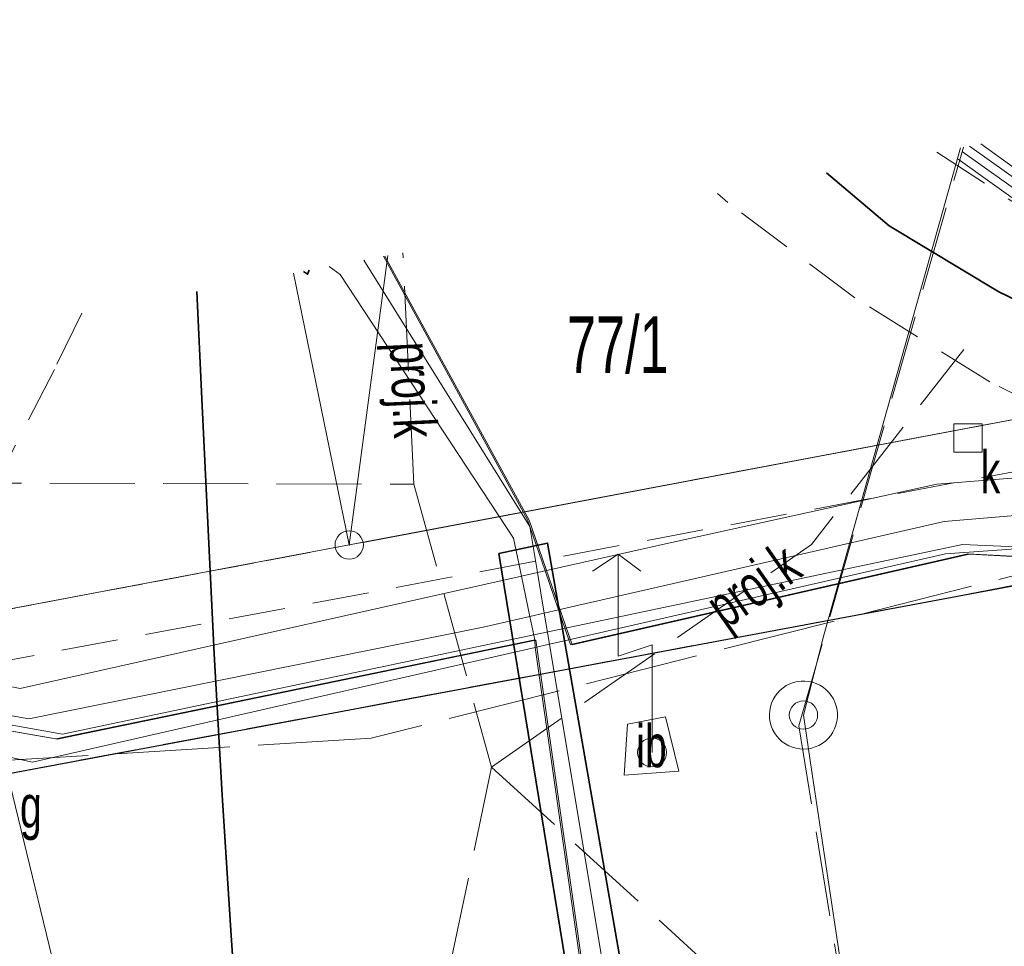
# Model space of a CAD drawing. Header units: metres. Extents: x 6567444 to 13135881, y 5574237 to 11149086.
# Tile 54 of 191: x 6567816 to 6567833, y 5574563 to 5574579. Entities that reach past the tile are written whole.
import ezdxf
from ezdxf.enums import TextEntityAlignment as Align

# ---------------------------------------------------------------- set-up
doc = ezdxf.new("R2010")
doc.units = ezdxf.units.M
for name, pattern in [('L_0_03', [1, 0.5, -0.5]), ('L_0_04', [1.5, 1, -0.5]), ('L_0_06', [2, 1.5, -0.5]), ('L_2_50', [2.5, 2, -0.5])]:
    doc.linetypes.add(name, pattern=pattern)
for name, color, linetype, lineweight in [('EGB_DzialkaEwidencyjna', 7, 'Continuous', 18), ('EGB_Klasouzytek', 92, 'Continuous', 18), ('EGB_KonturUzytkuGruntowego', 92, 'Continuous', 18), ('EGB_PunktGraniczny', 7, 'Continuous', 18), ('GES_InneUrzadzeniaTowarzyszace', 7, 'Continuous', 18), ('GES_InneUrzadzeniaTowarzyszace_P', 7, 'Continuous', 18), ('GES_PrzewodElektroenergetyczny', 1, 'Continuous', 18), ('GES_PrzewodElektroenergetyczny_Projektowany', 7, 'Continuous', 18), ('GES_PrzewodGazowy', 52, 'Continuous', 18), ('GES_PrzewodKanalizacyjny', 36, 'Continuous', 18), ('GES_PrzewodKanalizacyjny_Projektowany', 7, 'Continuous', 18), ('GES_UrzadzeniaSiecGazowa_P', 7, 'Continuous', 18), ('GES_UrzadzeniaTowarzyszczaceLiniowe', 7, 'Continuous', 18), ('OT_Budowle', 7, 'Continuous', 18), ('OT_Komunikacja', 7, 'Continuous', 18)]:
    doc.layers.add(name, color=color, linetype=linetype, lineweight=lineweight)
doc.layers.add('FORMA - Arch 01 - PZT 1 Strefy', color=7, linetype='Continuous')
doc.styles.get("Standard").update_dxf_attribs({"font": 'arial.ttf'})
pattern_1 = [(45, (0, 0), (-0.265165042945, 0.265165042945), [])]

# ---------------------------------------------------------------- blocks, each defined once
blk = doc.blocks.new('L_0_02_2')
at = {"color": 0}
blk.add_point((0, 0), dxfattribs=at)
blk = doc.blocks.new('L_0_02_1')
at = {"color": 0}
blk.add_point((0, 0), dxfattribs=at)
blk = doc.blocks.new('EGPG_S')
at = {"color": 0, "linetype": 'Continuous', "lineweight": 18}
blk.add_circle((0, 0), 0.5, dxfattribs=at)
blk = doc.blocks.new('other_SUPY')
at = {"color": 0, "linetype": 'Continuous', "lineweight": 18, "flags": 128}
for points in [[(-1.2, 7), (-2.1, 6.4)], [(0, 0), (0, 3.8), (-1.2, 3.4), (-1.2, 7)], [(-1.2, 7), (-0.4, 6.4)]]:
    blk.add_lwpolyline(points, dxfattribs=at)
at = {"color": 0, "linetype": 'Continuous', "lineweight": 18}
blk.add_circle((0, 0), 0.51, dxfattribs=at)
blk = doc.blocks.new('other_SUPW_K')
at = {"color": 0, "linetype": 'Continuous', "lineweight": 18, "flags": 128}
blk.add_lwpolyline([(0.5, 0.5), (0.5, -0.5), (-0.5, -0.5), (-0.5, 0.5)], close=True, dxfattribs=at)
blk = doc.blocks.new('SUPK_K')
at = {"color": 0, "linetype": 'Continuous', "lineweight": 18}
blk.add_circle((0, 0), 0.5, dxfattribs=at)
blk = doc.blocks.new('_MDCP')
at = {"layer": 'EGB_DzialkaEwidencyjna', "linetype": 'CONTINUOUS', "lineweight": 18}
for p, q in [((6567822.11, 5574574.755), (6567821.43, 5574569.65)), ((6567820.446, 5574574.442), (6567821.43, 5574569.65)), ((6567821.43, 5574569.65), (6567820.446, 5574574.442)), ((6567821.43, 5574569.65), (6567810.41, 5574567.57))]:
    blk.add_line(p, q, dxfattribs=at)
at = {"layer": 'EGB_DzialkaEwidencyjna', "linetype": 'Continuous', "lineweight": 18}
for p, q in [((6567821.676, 5574569.696), (6567844.114, 5574573.934)), ((6567810.656, 5574567.616), (6567821.184, 5574569.604))]:
    blk.add_line(p, q, dxfattribs=at)
at = {"layer": 'EGB_Klasouzytek', "lineweight": 18}
for points in [[(6567844.36, 5574573.98), (6567821.43, 5574569.65), (6567822.11, 5574574.755)], [(6567822.11, 5574574.755), (6567821.43, 5574569.65)], [(6567820.446, 5574574.442), (6567821.43, 5574569.65), (6567810.41, 5574567.57)], [(6567821.43, 5574569.65), (6567820.446, 5574574.442)], [(6567808.43, 5574567.42), (6567810.41, 5574567.57), (6567821.43, 5574569.65), (6567844.36, 5574573.98), (6567848.19, 5574557.83), (6567841.64, 5574556.2), (6567819.81, 5574551.02), (6567814.7, 5574549.3), (6567811.96, 5574548.85), (6567810.34, 5574548.58), (6567809.02, 5574546.47), (6567805.83, 5574540.63), (6567799.496, 5574570.502)]]:
    blk.add_lwpolyline(points, dxfattribs=at)
at = {"layer": 'EGB_KonturUzytkuGruntowego', "linetype": 'L_0_03', "lineweight": 18}
for points in [[(6567801.199, 5574570.822), (6567802.86, 5574569.02), (6567804.83, 5574568.19), (6567806.57, 5574567.77), (6567808.43, 5574567.42), (6567810.41, 5574567.57), (6567821.43, 5574569.65), (6567844.36, 5574573.98), (6567927.24, 5574590.43), (6567941.268, 5574593.214)], [(6567843.24, 5574578.729), (6567844.36, 5574573.98), (6567821.43, 5574569.65), (6567810.41, 5574567.57), (6567808.43, 5574567.42), (6567806.57, 5574567.77), (6567804.83, 5574568.19), (6567802.86, 5574569.02), (6567801.199, 5574570.822)]]:
    blk.add_lwpolyline(points, dxfattribs=at)
at = {"layer": 'EGB_PunktGraniczny'}
blk.add_point((6567821.43, 5574569.65), dxfattribs=at)
at = {"layer": 'GES_InneUrzadzeniaTowarzyszace', "color": 36, "linetype": 'Continuous', "lineweight": 18, "flags": 128}
blk.add_lwpolyline([(6567829.379, 5574566.053), (6567829.312, 5574566.064), (6567829.246, 5574566.083), (6567829.182, 5574566.109), (6567829.122, 5574566.141), (6567829.066, 5574566.181), (6567829.015, 5574566.227), (6567828.97, 5574566.278), (6567828.93, 5574566.334), (6567828.897, 5574566.394), (6567828.872, 5574566.458), (6567828.854, 5574566.524), (6567828.843, 5574566.591), (6567828.84, 5574566.66), (6567828.845, 5574566.728), (6567828.858, 5574566.795), (6567828.878, 5574566.861), (6567828.906, 5574566.923), (6567828.94, 5574566.983), (6567828.982, 5574567.037), (6567829.029, 5574567.087), (6567829.081, 5574567.131), (6567829.138, 5574567.169), (6567829.199, 5574567.2), (6567829.264, 5574567.224), (6567829.33, 5574567.24), (6567829.398, 5574567.249), (6567829.467, 5574567.25), (6567829.535, 5574567.243), (6567829.602, 5574567.228), (6567829.666, 5574567.206), (6567829.728, 5574567.176), (6567829.786, 5574567.14), (6567829.84, 5574567.097), (6567829.888, 5574567.049), (6567829.931, 5574566.995), (6567829.967, 5574566.937), (6567829.996, 5574566.875), (6567830.018, 5574566.81), (6567830.033, 5574566.743), (6567830.039, 5574566.675), (6567830.038, 5574566.607), (6567830.03, 5574566.539), (6567830.013, 5574566.472), (6567829.989, 5574566.408), (6567829.958, 5574566.347), (6567829.92, 5574566.29), (6567829.876, 5574566.238), (6567829.826, 5574566.191), (6567829.771, 5574566.15), (6567829.712, 5574566.115), (6567829.649, 5574566.088), (6567829.583, 5574566.068), (6567829.516, 5574566.055), (6567829.448, 5574566.05)], close=True, dxfattribs=at)
at = {"layer": 'GES_PrzewodElektroenergetyczny', "color": 1, "linetype": 'Continuous', "lineweight": 18}
for points in [[(6567941.7, 5574590.826), (6567913.546, 5574584.736), (6567896.457, 5574581.162), (6567869.797, 5574575.977), (6567836.168, 5574569.49), (6567832.242, 5574569.66), (6567816.374, 5574566.316), (6567813.013, 5574566.911), (6567806.73, 5574571.862)], [(6567822.056, 5574574.745), (6567824.602, 5574570.09), (6567825.359, 5574567.886), (6567832.368, 5574569.487), (6567836.074, 5574569.29), (6567851.858, 5574572.191), (6567852.687, 5574572.343), (6567881.006, 5574577.874)], [(6567822.033, 5574574.741), (6567824.573, 5574570.096), (6567824.614, 5574569.975), (6567824.883, 5574569.193), (6567825.12, 5574568.504), (6567825.301, 5574567.978), (6567825.33, 5574567.893), (6567832.34, 5574569.494), (6567836.046, 5574569.297), (6567851.829, 5574572.198)], [(6567822.033, 5574574.741), (6567824.573, 5574570.096), (6567824.614, 5574569.975), (6567824.883, 5574569.193), (6567825.12, 5574568.504), (6567825.301, 5574567.978), (6567825.33, 5574567.893), (6567832.34, 5574569.494), (6567836.046, 5574569.297), (6567851.829, 5574572.198)], [(6567806.032, 5574571.731), (6567812.677, 5574566.511), (6567815.844, 5574565.821), (6567824.712, 5574567.844), (6567824.96, 5574567.901), (6567825.301, 5574567.978), (6567831.944, 5574569.494), (6567836.004, 5574569.78), (6567850.342, 5574572.562), (6567858.325, 5574574.715)], [(6567821.689, 5574574.676), (6567824.614, 5574569.975), (6567824.749, 5574569.163), (6567824.869, 5574568.446), (6567824.96, 5574567.901), (6567826.159, 5574560.699), (6567824.503, 5574558.716), (6567818.43, 5574554.059), (6567817.963, 5574552.826), (6567817.933, 5574552.746), (6567810.864, 5574534.061), (6567809.989, 5574533.009), (6567809.88, 5574530.991), (6567810.579, 5574524.841), (6567813.857, 5574512.476), (6567813.279, 5574511.663)], [(6567821.689, 5574574.676), (6567824.614, 5574569.975), (6567824.749, 5574569.163), (6567824.869, 5574568.446), (6567824.96, 5574567.901), (6567826.159, 5574560.699), (6567824.503, 5574558.716), (6567818.43, 5574554.059), (6567817.963, 5574552.826), (6567817.933, 5574552.746), (6567810.864, 5574534.061), (6567809.989, 5574533.009), (6567809.88, 5574530.991), (6567810.579, 5574524.841), (6567813.857, 5574512.476), (6567813.369, 5574511.714)], [(6567821.079, 5574574.561), (6567821.27, 5574574.42), (6567824.33, 5574569.772), (6567824.469, 5574569.101), (6567824.616, 5574568.388), (6567824.701, 5574567.978)], [(6567808.205, 5574572.14), (6567813.521, 5574567.544), (6567815.626, 5574567.119), (6567824.469, 5574569.101), (6567824.749, 5574569.163), (6567824.883, 5574569.193), (6567827.059, 5574569.681), (6567831.794, 5574570.72), (6567835.828, 5574571.046), (6567842.49, 5574572.406)], [(6567807.121, 5574571.936), (6567811.964, 5574568.067), (6567813.088, 5574567.068), (6567815.78, 5574566.586), (6567823.795, 5574568.2), (6567824.616, 5574568.388), (6567824.869, 5574568.446), (6567825.12, 5574568.504), (6567831.924, 5574570.064), (6567835.883, 5574570.397), (6567843.851, 5574572.022)], [(6567800.692, 5574519.783), (6567802.691, 5574520.352), (6567810.825, 5574522.717), (6567810.186, 5574524.89), (6567809.445, 5574530.757), (6567809.707, 5574533.18), (6567810.517, 5574534.255), (6567811.265, 5574536.072), (6567818.154, 5574554.51), (6567823.868, 5574558.864), (6567825.744, 5574560.817), (6567824.722, 5574567.97), (6567816.288, 5574566.225), (6567812.943, 5574566.807), (6567806.543, 5574571.827)], [(6567806.525, 5574571.824), (6567812.913, 5574566.813), (6567816.258, 5574566.232), (6567824.701, 5574567.978), (6567824.712, 5574567.844), (6567825.715, 5574560.823), (6567823.839, 5574558.871), (6567818.124, 5574554.515), (6567817.484, 5574552.804), (6567817.454, 5574552.724), (6567811.233, 5574536.077), (6567810.486, 5574534.259), (6567809.675, 5574533.185), (6567809.413, 5574530.761), (6567810.153, 5574524.894), (6567810.792, 5574522.721), (6567810.901, 5574522.304), (6567813.402, 5574512.663), (6567813.006, 5574512.003), (6567811.262, 5574510.689), (6567805.592, 5574509.535), (6567805.478, 5574509.512)]]:
    blk.add_lwpolyline(points, dxfattribs=at)
at = {"layer": 'GES_PrzewodElektroenergetyczny_Projektowany', "color": 1, "linetype": 'L_2_50', "lineweight": 18}
for points in [[(6567941.601, 5574591.372), (6567938.76, 5574590.8), (6567914.57, 5574585.93), (6567846.504, 5574572.507), (6567844.52, 5574571.99), (6567821.82, 5574566.24), (6567812.21, 5574565.66), (6567801.39, 5574565.29), (6567790.924, 5574562.714)], [(6567831.72, 5574502.84), (6567830.92, 5574506.11), (6567829.85, 5574510.82), (6567828.36, 5574518.08), (6567827.81, 5574522.92), (6567827.53, 5574530.32), (6567827.19, 5574535.47), (6567827.29, 5574541.46), (6567831.04, 5574547.22), (6567832.76, 5574549.39), (6567839.3, 5574558.64), (6567836.51, 5574574.32), (6567833.95, 5574575.55), (6567832.368, 5574576.684)], [(6567831.87, 5574502.87), (6567831.07, 5574506.14), (6567830, 5574510.85), (6567828.5, 5574518.11), (6567827.96, 5574522.93), (6567827.68, 5574530.33), (6567827.34, 5574535.47), (6567827.44, 5574541.42), (6567831.16, 5574547.14), (6567832.88, 5574549.3), (6567839.46, 5574558.6), (6567836.65, 5574574.42), (6567834.02, 5574575.68), (6567832.567, 5574576.722)], [(6567831.43, 5574502.77), (6567830.63, 5574506.04), (6567829.56, 5574510.76), (6567828.06, 5574518.04), (6567827.51, 5574522.9), (6567827.23, 5574530.3), (6567826.89, 5574535.46), (6567826.99, 5574541.55), (6567830.8, 5574547.4), (6567832.52, 5574549.58), (6567838.98, 5574558.71), (6567836.25, 5574574.12), (6567833.79, 5574575.29), (6567831.956, 5574576.607)], [(6567831.58, 5574502.8), (6567830.78, 5574506.07), (6567829.7, 5574510.79), (6567828.21, 5574518.06), (6567827.66, 5574522.91), (6567827.38, 5574530.31), (6567827.04, 5574535.46), (6567827.14, 5574541.51), (6567830.92, 5574547.31), (6567832.64, 5574549.49), (6567839.14, 5574558.67), (6567836.38, 5574574.22), (6567833.87, 5574575.42), (6567832.16, 5574576.645)]]:
    blk.add_lwpolyline(points, dxfattribs=at)
at = {"layer": 'GES_PrzewodGazowy', "color": 52, "linetype": 'Continuous', "lineweight": 18, "flags": 128}
blk.add_lwpolyline([(6567823.3, 5574528.16), (6567818.66, 5574552.2), (6567815.4, 5574565.64)], dxfattribs=at)
at = {"layer": 'GES_PrzewodKanalizacyjny', "color": 36, "linetype": 'Continuous', "lineweight": 18}
blk.add_lwpolyline([(6567829.44, 5574566.65), (6567829.8, 5574568.06), (6567832.207, 5574576.654)], dxfattribs=at)
at = {"layer": 'GES_PrzewodKanalizacyjny', "color": 36, "linetype": 'Continuous', "lineweight": 18, "flags": 128}
blk.add_lwpolyline([(6567832.359, 5574547.28), (6567832.26, 5574547.91), (6567829.58, 5574565.69), (6567829.44, 5574566.65)], dxfattribs=at)
at = {"layer": 'GES_PrzewodKanalizacyjny_Projektowany', "color": 36, "linetype": 'L_0_06', "lineweight": 18}
for points in [[(6567802.897, 5574571.142), (6567804.15, 5574570.77), (6567822.57, 5574570.72), (6567823.94, 5574565.73), (6567834.83, 5574555.79), (6567851.21, 5574561.61), (6567874.07, 5574567.2), (6567898.27, 5574572.78), (6567918.59, 5574577.15), (6567936.88, 5574581.42)], [(6567832.48, 5574547.32), (6567829.36, 5574566.46), (6567832.261, 5574576.664)], [(6567822.57, 5574570.72), (6567822.378, 5574574.805)]]:
    blk.add_lwpolyline(points, dxfattribs=at)
at = {"layer": 'GES_PrzewodKanalizacyjny_Projektowany', "color": 36, "linetype": 'L_0_06', "lineweight": 18, "flags": 128}
for points in [[(6567823.94, 5574565.73), (6567829.58, 5574569.66), (6567832.27, 5574573.1)], [(6567823.94, 5574565.73), (6567822.03, 5574556.59)]]:
    blk.add_lwpolyline(points, dxfattribs=at)
at = {"layer": 'GES_UrzadzeniaTowarzyszczaceLiniowe', "color": 7, "linetype": 'Continuous', "lineweight": 35}
blk.add_lwpolyline([(6567820.722, 5574574.494), (6567820.695, 5574574.425), (6567820.627, 5574574.476)], dxfattribs=at)
at = {"layer": 'GES_UrzadzeniaTowarzyszczaceLiniowe', "color": 7, "linetype": 'Continuous', "lineweight": 35, "flags": 128}
blk.add_lwpolyline([(6567824.071, 5574569.501), (6567824.926, 5574569.683), (6567826.406, 5574561.193), (6567825.431, 5574561.147), (6567824.071, 5574569.501)], dxfattribs=at)
at = {"layer": 'OT_Budowle', "color": 7, "linetype": 'Continuous', "lineweight": 18, "flags": 128}
blk.add_lwpolyline([(6567827.01, 5574566.62), (6567827.24, 5574565.66), (6567826.28, 5574565.59), (6567826.34, 5574566.49)], close=True, dxfattribs=at)
at = {"layer": 'OT_Komunikacja', "color": 7, "linetype": 'L_0_06', "lineweight": 18}
blk.add_lwpolyline([(6567870.69, 5574567.61), (6567854.92, 5574563.97), (6567850.42, 5574563.07), (6567847.84, 5574562.43), (6567842.08, 5574560.99), (6567840.14, 5574560.43), (6567838.28, 5574559.74), (6567836.48, 5574558.91), (6567834.74, 5574557.88), (6567833.15, 5574556.73), (6567831.64, 5574555.37), (6567830.23, 5574553.94), (6567829, 5574552.37), (6567807.49, 5574557.68), (6567808.795, 5574564.52), (6567812.22, 5574565.02), (6567813.716, 5574565.299), (6567818.846, 5574566.258), (6567831.918, 5574568.701), (6567838.5, 5574569.98), (6567852.66, 5574572.75), (6567861.62, 5574574.56), (6567874.02, 5574577.02)], dxfattribs=at)
at = {"layer": 'OT_Komunikacja', "color": 7, "linetype": 'L_0_04', "lineweight": 18}
for points in [[(6567835.767, 5574577.324), (6567837.06, 5574575.17), (6567840.936, 5574573.868), (6567842.66, 5574573.67), (6567843.99, 5574573.91), (6567844.65, 5574571.169), (6567843.852, 5574570.883), (6567839.61, 5574570.195), (6567836.336, 5574569.527), (6567822.082, 5574566.864), (6567812.22, 5574565.02), (6567808.965, 5574564.551), (6567810.547, 5574568.148), (6567812.72, 5574572.989)], [(6567831.794, 5574576.577), (6567833.113, 5574575.715), (6567834.539, 5574574.917), (6567835.517, 5574574.444), (6567833.987, 5574576.989)], [(6567816.232, 5574572.746), (6567813.415, 5574567.242), (6567835.122, 5574571.313), (6567832.726, 5574572.53), (6567830.347, 5574574.008), (6567828.106, 5574575.688), (6567827.924, 5574575.849)], [(6567816.713, 5574573.74), (6567816.232, 5574572.746)]]:
    blk.add_lwpolyline(points, dxfattribs=at)
at = {"layer": 'OT_Komunikacja', "color": 7, "linetype": 'Continuous', "lineweight": 35}
for points in [[(6567829.848, 5574576.211), (6567830.95, 5574575.28), (6567832.887, 5574574.117), (6567834.522, 5574573.326), (6567836.265, 5574572.66), (6567837.883, 5574572.056), (6567839.153, 5574571.698), (6567840.441, 5574571.277), (6567841.631, 5574571.042), (6567842.57, 5574570.93), (6567843.852, 5574570.883), (6567846.102, 5574570.912), (6567848.118, 5574570.876), (6567850.709, 5574571.034), (6567855.267, 5574571.468)], [(6567818.746, 5574574.122), (6567818.83, 5574572.23), (6567819.05, 5574567.73), (6567819.19, 5574565.24), (6567819.35, 5574562.76), (6567819.52, 5574560.26), (6567819.7, 5574557.76), (6567819.88, 5574555.28), (6567820.1, 5574552.72), (6567820.31, 5574550.28), (6567820.46, 5574549.75), (6567821.55, 5574536.51)]]:
    blk.add_lwpolyline(points, dxfattribs=at)
at = {"layer": 'OT_Komunikacja', "color": 7, "linetype": 'Continuous', "lineweight": 25, "flags": 128}
blk.add_lwpolyline([(6567812.22, 5574565.02), (6567837.847, 5574569.809)], dxfattribs=at)
at = {"layer": 'EGB_DzialkaEwidencyjna', "linetype": 'Continuous', "xscale": 0.5, "yscale": 0.5, "zscale": 0.5}
for name, rotation in [('L_0_02_2', 82.41), ('L_0_02_1', 101.61), ('L_0_02_2', 101.61), ('L_0_02_1', 190.69), ('L_0_02_2', 10.69), ('L_0_02_1', 82.41), ('L_0_02_2', 190.69), ('L_0_02_1', 10.69)]:
    blk.add_blockref(name, (6567821.43, 5574569.65), dxfattribs=dict(at, rotation=rotation))
at = {"layer": 'EGB_PunktGraniczny', "linetype": 'Continuous', "xscale": 0.5, "yscale": 0.5, "zscale": 0.5}
blk.add_blockref('EGPG_S', (6567821.43, 5574569.65), dxfattribs=at)
at = {"layer": 'GES_InneUrzadzeniaTowarzyszace_P', "linetype": 'Continuous', "xscale": 0.5, "yscale": 0.5, "zscale": 0.5}
for name, p in [('other_SUPW_K', (6567832.34, 5574571.534)), ('other_SUPY', (6567826.77, 5574565.99))]:
    blk.add_blockref(name, p, dxfattribs=at)
at = {"layer": 'GES_InneUrzadzeniaTowarzyszace_P', "color": 36, "linetype": 'Continuous', "xscale": 0.5, "yscale": 0.5, "zscale": 0.5}
blk.add_blockref('SUPK_K', (6567829.44, 5574566.65), dxfattribs=at)
at = {"layer": 'EGB_DzialkaEwidencyjna', "lineweight": 20, "width": 0.66}
blk.add_text('77/1', height=1, dxfattribs=at).set_placement((6567826.167, 5574573.181), align=Align.MIDDLE_CENTER)
at = {"layer": 'GES_InneUrzadzeniaTowarzyszace_P', "color": 7, "lineweight": 15, "width": 0.66}
blk.add_text('k', height=0.75, dxfattribs=at).set_placement((6567832.565, 5574571.309), align=Align.TOP_LEFT)
at = {"layer": 'GES_PrzewodKanalizacyjny_Projektowany', "color": 36, "lineweight": 15, "width": 0.66}
for rotation, p in [(-87.3, (6567822.558, 5574572.385)), (-325.1, (6567828.551, 5574568.943))]:
    blk.add_text('proj.k', height=0.75, rotation=rotation, dxfattribs=at).set_placement(p, align=Align.MIDDLE_CENTER)
at = {"layer": 'GES_UrzadzeniaSiecGazowa_P', "color": 52, "lineweight": 15, "width": 0.66}
blk.add_text('g', height=0.75, rotation=-360, dxfattribs=at).set_placement((6567815.625, 5574565.415), align=Align.TOP_LEFT)
at = {"layer": 'OT_Budowle', "color": 7, "lineweight": 15, "width": 0.66}
blk.add_text('ib', height=0.75, dxfattribs=at).set_placement((6567826.76, 5574566.105), align=Align.MIDDLE_CENTER)
blk = doc.blocks.new('PR1183 Chorzów Metalowców V09_TT')
at = {"layer": 'FORMA - Arch 01 - PZT 1 Strefy', "linetype": 'Continuous', "lineweight": 0, "true_color": 0x577933}
h = blk.add_hatch(dxfattribs=at)
h.set_pattern_fill('ANSI31', color=77, scale=3, style=0)
h.set_pattern_definition(pattern_1)
h.paths.add_polyline_path([(6567829, 5574517.24), (6567842.398, 5574471.118), (6567844.165, 5574471.632), (6567846.931, 5574462.111), (6567846.967, 5574484.472), (6567835.736, 5574536.73), (6567846.642, 5574539.074), (6567844.864, 5574547.35), (6567918.571, 5574563.191), (6567935.605, 5574483.933), (6567930.975, 5574476.768), (6567931.227, 5574475.595), (6567933.57, 5574476.098, 0.216609), (6567938.884, 5574480.085), (6567921.55, 5574567.86), (6567849.267, 5574550.953), (6567830.11, 5574546.47)])
blk = doc.blocks.new('GE.I.6640.1.468.2024_MDCP_dodatkowe pomiary_12.03.2026')
at = {"layer": 'EGB_DzialkaEwidencyjna', "linetype": 'CONTINUOUS', "lineweight": 18}
for p, q in [((6567822.11, 5574574.755), (6567821.43, 5574569.65)), ((6567820.446, 5574574.442), (6567821.43, 5574569.65)), ((6567821.43, 5574569.65), (6567820.446, 5574574.442)), ((6567821.43, 5574569.65), (6567810.41, 5574567.57))]:
    blk.add_line(p, q, dxfattribs=at)
at = {"layer": 'EGB_DzialkaEwidencyjna', "linetype": 'Continuous', "lineweight": 18}
for p, q in [((6567821.676, 5574569.696), (6567844.114, 5574573.934)), ((6567810.656, 5574567.616), (6567821.184, 5574569.604))]:
    blk.add_line(p, q, dxfattribs=at)
at = {"layer": 'EGB_Klasouzytek', "lineweight": 18}
for points in [[(6567844.36, 5574573.98), (6567821.43, 5574569.65), (6567822.11, 5574574.755)], [(6567822.11, 5574574.755), (6567821.43, 5574569.65)], [(6567820.446, 5574574.442), (6567821.43, 5574569.65), (6567810.41, 5574567.57)], [(6567821.43, 5574569.65), (6567820.446, 5574574.442)], [(6567808.43, 5574567.42), (6567810.41, 5574567.57), (6567821.43, 5574569.65), (6567844.36, 5574573.98), (6567848.19, 5574557.83), (6567841.64, 5574556.2), (6567819.81, 5574551.02), (6567814.7, 5574549.3), (6567811.96, 5574548.85), (6567810.34, 5574548.58), (6567809.02, 5574546.47), (6567805.83, 5574540.63), (6567799.496, 5574570.502)]]:
    blk.add_lwpolyline(points, dxfattribs=at)
at = {"layer": 'EGB_KonturUzytkuGruntowego', "linetype": 'L_0_03', "lineweight": 18}
for points in [[(6567801.199, 5574570.822), (6567802.86, 5574569.02), (6567804.83, 5574568.19), (6567806.57, 5574567.77), (6567808.43, 5574567.42), (6567810.41, 5574567.57), (6567821.43, 5574569.65), (6567844.36, 5574573.98), (6567927.24, 5574590.43), (6567941.268, 5574593.214)], [(6567843.24, 5574578.729), (6567844.36, 5574573.98), (6567821.43, 5574569.65), (6567810.41, 5574567.57), (6567808.43, 5574567.42), (6567806.57, 5574567.77), (6567804.83, 5574568.19), (6567802.86, 5574569.02), (6567801.199, 5574570.822)]]:
    blk.add_lwpolyline(points, dxfattribs=at)
at = {"layer": 'EGB_PunktGraniczny'}
blk.add_point((6567821.43, 5574569.65), dxfattribs=at)
at = {"layer": 'GES_InneUrzadzeniaTowarzyszace', "color": 36, "linetype": 'Continuous', "lineweight": 18, "flags": 128}
blk.add_lwpolyline([(6567829.379, 5574566.053), (6567829.312, 5574566.064), (6567829.246, 5574566.083), (6567829.182, 5574566.109), (6567829.122, 5574566.141), (6567829.066, 5574566.181), (6567829.015, 5574566.227), (6567828.97, 5574566.278), (6567828.93, 5574566.334), (6567828.897, 5574566.394), (6567828.872, 5574566.458), (6567828.854, 5574566.524), (6567828.843, 5574566.591), (6567828.84, 5574566.66), (6567828.845, 5574566.728), (6567828.858, 5574566.795), (6567828.878, 5574566.861), (6567828.906, 5574566.923), (6567828.94, 5574566.983), (6567828.982, 5574567.037), (6567829.029, 5574567.087), (6567829.081, 5574567.131), (6567829.138, 5574567.169), (6567829.199, 5574567.2), (6567829.264, 5574567.224), (6567829.33, 5574567.24), (6567829.398, 5574567.249), (6567829.467, 5574567.25), (6567829.535, 5574567.243), (6567829.602, 5574567.228), (6567829.666, 5574567.206), (6567829.728, 5574567.176), (6567829.786, 5574567.14), (6567829.84, 5574567.097), (6567829.888, 5574567.049), (6567829.931, 5574566.995), (6567829.967, 5574566.937), (6567829.996, 5574566.875), (6567830.018, 5574566.81), (6567830.033, 5574566.743), (6567830.039, 5574566.675), (6567830.038, 5574566.607), (6567830.03, 5574566.539), (6567830.013, 5574566.472), (6567829.989, 5574566.408), (6567829.958, 5574566.347), (6567829.92, 5574566.29), (6567829.876, 5574566.238), (6567829.826, 5574566.191), (6567829.771, 5574566.15), (6567829.712, 5574566.115), (6567829.649, 5574566.088), (6567829.583, 5574566.068), (6567829.516, 5574566.055), (6567829.448, 5574566.05)], close=True, dxfattribs=at)
at = {"layer": 'GES_PrzewodElektroenergetyczny', "color": 1, "linetype": 'Continuous', "lineweight": 18}
for points in [[(6567941.7, 5574590.826), (6567913.546, 5574584.736), (6567896.457, 5574581.162), (6567869.797, 5574575.977), (6567836.168, 5574569.49), (6567832.242, 5574569.66), (6567816.374, 5574566.316), (6567813.013, 5574566.911), (6567806.73, 5574571.862)], [(6567822.056, 5574574.745), (6567824.602, 5574570.09), (6567825.359, 5574567.886), (6567832.368, 5574569.487), (6567836.074, 5574569.29), (6567851.858, 5574572.191), (6567852.687, 5574572.343), (6567881.006, 5574577.874)], [(6567822.033, 5574574.741), (6567824.573, 5574570.096), (6567824.614, 5574569.975), (6567824.883, 5574569.193), (6567825.12, 5574568.504), (6567825.301, 5574567.978), (6567825.33, 5574567.893), (6567832.34, 5574569.494), (6567836.046, 5574569.297), (6567851.829, 5574572.198)], [(6567822.033, 5574574.741), (6567824.573, 5574570.096), (6567824.614, 5574569.975), (6567824.883, 5574569.193), (6567825.12, 5574568.504), (6567825.301, 5574567.978), (6567825.33, 5574567.893), (6567832.34, 5574569.494), (6567836.046, 5574569.297), (6567851.829, 5574572.198)], [(6567806.032, 5574571.731), (6567812.677, 5574566.511), (6567815.844, 5574565.821), (6567824.712, 5574567.844), (6567824.96, 5574567.901), (6567825.301, 5574567.978), (6567831.944, 5574569.494), (6567836.004, 5574569.78), (6567850.342, 5574572.562), (6567858.325, 5574574.715)], [(6567821.689, 5574574.676), (6567824.614, 5574569.975), (6567824.749, 5574569.163), (6567824.869, 5574568.446), (6567824.96, 5574567.901), (6567826.159, 5574560.699), (6567824.503, 5574558.716), (6567818.43, 5574554.059), (6567817.963, 5574552.826), (6567817.933, 5574552.746), (6567810.864, 5574534.061), (6567809.989, 5574533.009), (6567809.88, 5574530.991), (6567810.579, 5574524.841), (6567813.857, 5574512.476), (6567813.279, 5574511.663)], [(6567821.689, 5574574.676), (6567824.614, 5574569.975), (6567824.749, 5574569.163), (6567824.869, 5574568.446), (6567824.96, 5574567.901), (6567826.159, 5574560.699), (6567824.503, 5574558.716), (6567818.43, 5574554.059), (6567817.963, 5574552.826), (6567817.933, 5574552.746), (6567810.864, 5574534.061), (6567809.989, 5574533.009), (6567809.88, 5574530.991), (6567810.579, 5574524.841), (6567813.857, 5574512.476), (6567813.369, 5574511.714)], [(6567821.079, 5574574.561), (6567821.27, 5574574.42), (6567824.33, 5574569.772), (6567824.469, 5574569.101), (6567824.616, 5574568.388), (6567824.701, 5574567.978)], [(6567808.205, 5574572.14), (6567813.521, 5574567.544), (6567815.626, 5574567.119), (6567824.469, 5574569.101), (6567824.749, 5574569.163), (6567824.883, 5574569.193), (6567827.059, 5574569.681), (6567831.794, 5574570.72), (6567835.828, 5574571.046), (6567842.49, 5574572.406)], [(6567807.121, 5574571.936), (6567811.964, 5574568.067), (6567813.088, 5574567.068), (6567815.78, 5574566.586), (6567823.795, 5574568.2), (6567824.616, 5574568.388), (6567824.869, 5574568.446), (6567825.12, 5574568.504), (6567831.924, 5574570.064), (6567835.883, 5574570.397), (6567843.851, 5574572.022)], [(6567800.692, 5574519.783), (6567802.691, 5574520.352), (6567810.825, 5574522.717), (6567810.186, 5574524.89), (6567809.445, 5574530.757), (6567809.707, 5574533.18), (6567810.517, 5574534.255), (6567811.265, 5574536.072), (6567818.154, 5574554.51), (6567823.868, 5574558.864), (6567825.744, 5574560.817), (6567824.722, 5574567.97), (6567816.288, 5574566.225), (6567812.943, 5574566.807), (6567806.543, 5574571.827)], [(6567806.525, 5574571.824), (6567812.913, 5574566.813), (6567816.258, 5574566.232), (6567824.701, 5574567.978), (6567824.712, 5574567.844), (6567825.715, 5574560.823), (6567823.839, 5574558.871), (6567818.124, 5574554.515), (6567817.484, 5574552.804), (6567817.454, 5574552.724), (6567811.233, 5574536.077), (6567810.486, 5574534.259), (6567809.675, 5574533.185), (6567809.413, 5574530.761), (6567810.153, 5574524.894), (6567810.792, 5574522.721), (6567810.901, 5574522.304), (6567813.402, 5574512.663), (6567813.006, 5574512.003), (6567811.262, 5574510.689), (6567805.592, 5574509.535), (6567805.478, 5574509.512)]]:
    blk.add_lwpolyline(points, dxfattribs=at)
at = {"layer": 'GES_PrzewodElektroenergetyczny_Projektowany', "color": 1, "linetype": 'L_2_50', "lineweight": 18}
for points in [[(6567941.601, 5574591.372), (6567938.76, 5574590.8), (6567914.57, 5574585.93), (6567846.504, 5574572.507), (6567844.52, 5574571.99), (6567821.82, 5574566.24), (6567812.21, 5574565.66), (6567801.39, 5574565.29), (6567790.924, 5574562.714)], [(6567831.72, 5574502.84), (6567830.92, 5574506.11), (6567829.85, 5574510.82), (6567828.36, 5574518.08), (6567827.81, 5574522.92), (6567827.53, 5574530.32), (6567827.19, 5574535.47), (6567827.29, 5574541.46), (6567831.04, 5574547.22), (6567832.76, 5574549.39), (6567839.3, 5574558.64), (6567836.51, 5574574.32), (6567833.95, 5574575.55), (6567832.368, 5574576.684)], [(6567831.87, 5574502.87), (6567831.07, 5574506.14), (6567830, 5574510.85), (6567828.5, 5574518.11), (6567827.96, 5574522.93), (6567827.68, 5574530.33), (6567827.34, 5574535.47), (6567827.44, 5574541.42), (6567831.16, 5574547.14), (6567832.88, 5574549.3), (6567839.46, 5574558.6), (6567836.65, 5574574.42), (6567834.02, 5574575.68), (6567832.567, 5574576.722)], [(6567831.43, 5574502.77), (6567830.63, 5574506.04), (6567829.56, 5574510.76), (6567828.06, 5574518.04), (6567827.51, 5574522.9), (6567827.23, 5574530.3), (6567826.89, 5574535.46), (6567826.99, 5574541.55), (6567830.8, 5574547.4), (6567832.52, 5574549.58), (6567838.98, 5574558.71), (6567836.25, 5574574.12), (6567833.79, 5574575.29), (6567831.956, 5574576.607)], [(6567831.58, 5574502.8), (6567830.78, 5574506.07), (6567829.7, 5574510.79), (6567828.21, 5574518.06), (6567827.66, 5574522.91), (6567827.38, 5574530.31), (6567827.04, 5574535.46), (6567827.14, 5574541.51), (6567830.92, 5574547.31), (6567832.64, 5574549.49), (6567839.14, 5574558.67), (6567836.38, 5574574.22), (6567833.87, 5574575.42), (6567832.16, 5574576.645)]]:
    blk.add_lwpolyline(points, dxfattribs=at)
at = {"layer": 'GES_PrzewodGazowy', "color": 52, "linetype": 'Continuous', "lineweight": 18, "flags": 128}
blk.add_lwpolyline([(6567823.3, 5574528.16), (6567818.66, 5574552.2), (6567815.4, 5574565.64)], dxfattribs=at)
at = {"layer": 'GES_PrzewodKanalizacyjny', "color": 36, "linetype": 'Continuous', "lineweight": 18}
blk.add_lwpolyline([(6567829.44, 5574566.65), (6567829.8, 5574568.06), (6567832.207, 5574576.654)], dxfattribs=at)
at = {"layer": 'GES_PrzewodKanalizacyjny', "color": 36, "linetype": 'Continuous', "lineweight": 18, "flags": 128}
blk.add_lwpolyline([(6567832.359, 5574547.28), (6567832.26, 5574547.91), (6567829.58, 5574565.69), (6567829.44, 5574566.65)], dxfattribs=at)
at = {"layer": 'GES_PrzewodKanalizacyjny_Projektowany', "color": 36, "linetype": 'L_0_06', "lineweight": 18}
for points in [[(6567802.897, 5574571.142), (6567804.15, 5574570.77), (6567822.57, 5574570.72), (6567823.94, 5574565.73), (6567834.83, 5574555.79), (6567851.21, 5574561.61), (6567874.07, 5574567.2), (6567898.27, 5574572.78), (6567918.59, 5574577.15), (6567936.88, 5574581.42)], [(6567832.48, 5574547.32), (6567829.36, 5574566.46), (6567832.261, 5574576.664)], [(6567822.57, 5574570.72), (6567822.378, 5574574.805)]]:
    blk.add_lwpolyline(points, dxfattribs=at)
at = {"layer": 'GES_PrzewodKanalizacyjny_Projektowany', "color": 36, "linetype": 'L_0_06', "lineweight": 18, "flags": 128}
for points in [[(6567823.94, 5574565.73), (6567829.58, 5574569.66), (6567832.27, 5574573.1)], [(6567823.94, 5574565.73), (6567822.03, 5574556.59)]]:
    blk.add_lwpolyline(points, dxfattribs=at)
at = {"layer": 'GES_UrzadzeniaTowarzyszczaceLiniowe', "color": 7, "linetype": 'Continuous', "lineweight": 35}
blk.add_lwpolyline([(6567820.722, 5574574.494), (6567820.695, 5574574.425), (6567820.627, 5574574.476)], dxfattribs=at)
at = {"layer": 'GES_UrzadzeniaTowarzyszczaceLiniowe', "color": 7, "linetype": 'Continuous', "lineweight": 35, "flags": 128}
blk.add_lwpolyline([(6567824.071, 5574569.501), (6567824.926, 5574569.683), (6567826.406, 5574561.193), (6567825.431, 5574561.147), (6567824.071, 5574569.501)], dxfattribs=at)
at = {"layer": 'OT_Budowle', "color": 7, "linetype": 'Continuous', "lineweight": 18, "flags": 128}
blk.add_lwpolyline([(6567827.01, 5574566.62), (6567827.24, 5574565.66), (6567826.28, 5574565.59), (6567826.34, 5574566.49)], close=True, dxfattribs=at)
at = {"layer": 'OT_Komunikacja', "color": 7, "linetype": 'L_0_06', "lineweight": 18}
blk.add_lwpolyline([(6567870.69, 5574567.61), (6567854.92, 5574563.97), (6567850.42, 5574563.07), (6567847.84, 5574562.43), (6567842.08, 5574560.99), (6567840.14, 5574560.43), (6567838.28, 5574559.74), (6567836.48, 5574558.91), (6567834.74, 5574557.88), (6567833.15, 5574556.73), (6567831.64, 5574555.37), (6567830.23, 5574553.94), (6567829, 5574552.37), (6567807.49, 5574557.68), (6567808.795, 5574564.52), (6567812.22, 5574565.02), (6567813.716, 5574565.299), (6567818.846, 5574566.258), (6567831.918, 5574568.701), (6567838.5, 5574569.98), (6567852.66, 5574572.75), (6567861.62, 5574574.56), (6567874.02, 5574577.02)], dxfattribs=at)
at = {"layer": 'OT_Komunikacja', "color": 7, "linetype": 'L_0_04', "lineweight": 18}
for points in [[(6567835.767, 5574577.324), (6567837.06, 5574575.17), (6567840.936, 5574573.868), (6567842.66, 5574573.67), (6567843.99, 5574573.91), (6567844.65, 5574571.169), (6567843.852, 5574570.883), (6567839.61, 5574570.195), (6567836.336, 5574569.527), (6567822.082, 5574566.864), (6567812.22, 5574565.02), (6567808.965, 5574564.551), (6567810.547, 5574568.148), (6567812.72, 5574572.989)], [(6567831.794, 5574576.577), (6567833.113, 5574575.715), (6567834.539, 5574574.917), (6567835.517, 5574574.444), (6567833.987, 5574576.989)], [(6567816.232, 5574572.746), (6567813.415, 5574567.242), (6567835.122, 5574571.313), (6567832.726, 5574572.53), (6567830.347, 5574574.008), (6567828.106, 5574575.688), (6567827.924, 5574575.849)], [(6567816.713, 5574573.74), (6567816.232, 5574572.746)]]:
    blk.add_lwpolyline(points, dxfattribs=at)
at = {"layer": 'OT_Komunikacja', "color": 7, "linetype": 'Continuous', "lineweight": 35}
for points in [[(6567829.848, 5574576.211), (6567830.95, 5574575.28), (6567832.887, 5574574.117), (6567834.522, 5574573.326), (6567836.265, 5574572.66), (6567837.883, 5574572.056), (6567839.153, 5574571.698), (6567840.441, 5574571.277), (6567841.631, 5574571.042), (6567842.57, 5574570.93), (6567843.852, 5574570.883), (6567846.102, 5574570.912), (6567848.118, 5574570.876), (6567850.709, 5574571.034), (6567855.267, 5574571.468)], [(6567818.746, 5574574.122), (6567818.83, 5574572.23), (6567819.05, 5574567.73), (6567819.19, 5574565.24), (6567819.35, 5574562.76), (6567819.52, 5574560.26), (6567819.7, 5574557.76), (6567819.88, 5574555.28), (6567820.1, 5574552.72), (6567820.31, 5574550.28), (6567820.46, 5574549.75), (6567821.55, 5574536.51)]]:
    blk.add_lwpolyline(points, dxfattribs=at)
at = {"layer": 'OT_Komunikacja', "color": 7, "linetype": 'Continuous', "lineweight": 25, "flags": 128}
blk.add_lwpolyline([(6567812.22, 5574565.02), (6567837.847, 5574569.809)], dxfattribs=at)
at = {"layer": 'EGB_DzialkaEwidencyjna', "linetype": 'Continuous', "xscale": 0.5, "yscale": 0.5, "zscale": 0.5}
for name, rotation in [('L_0_02_2', 82.41), ('L_0_02_1', 101.61), ('L_0_02_2', 101.61), ('L_0_02_1', 190.69), ('L_0_02_2', 10.69), ('L_0_02_1', 82.41), ('L_0_02_2', 190.69), ('L_0_02_1', 10.69)]:
    blk.add_blockref(name, (6567821.43, 5574569.65), dxfattribs=dict(at, rotation=rotation))
at = {"layer": 'EGB_PunktGraniczny', "linetype": 'Continuous', "xscale": 0.5, "yscale": 0.5, "zscale": 0.5}
blk.add_blockref('EGPG_S', (6567821.43, 5574569.65), dxfattribs=at)
at = {"layer": 'GES_InneUrzadzeniaTowarzyszace_P', "linetype": 'Continuous', "xscale": 0.5, "yscale": 0.5, "zscale": 0.5}
for name, p in [('other_SUPW_K', (6567832.34, 5574571.534)), ('other_SUPY', (6567826.77, 5574565.99))]:
    blk.add_blockref(name, p, dxfattribs=at)
at = {"layer": 'GES_InneUrzadzeniaTowarzyszace_P', "color": 36, "linetype": 'Continuous', "xscale": 0.5, "yscale": 0.5, "zscale": 0.5}
blk.add_blockref('SUPK_K', (6567829.44, 5574566.65), dxfattribs=at)
at = {"layer": 'EGB_DzialkaEwidencyjna', "lineweight": 20, "width": 0.66}
blk.add_text('77/1', height=1, dxfattribs=at).set_placement((6567826.167, 5574573.181), align=Align.MIDDLE_CENTER)
at = {"layer": 'GES_InneUrzadzeniaTowarzyszace_P', "color": 7, "lineweight": 15, "width": 0.66}
blk.add_text('k', height=0.75, dxfattribs=at).set_placement((6567832.565, 5574571.309), align=Align.TOP_LEFT)
at = {"layer": 'GES_PrzewodKanalizacyjny_Projektowany', "color": 36, "lineweight": 15, "width": 0.66}
for rotation, p in [(-87.3, (6567822.558, 5574572.385)), (-325.1, (6567828.551, 5574568.943))]:
    blk.add_text('proj.k', height=0.75, rotation=rotation, dxfattribs=at).set_placement(p, align=Align.MIDDLE_CENTER)
at = {"layer": 'GES_UrzadzeniaSiecGazowa_P', "color": 52, "lineweight": 15, "width": 0.66}
blk.add_text('g', height=0.75, rotation=-360, dxfattribs=at).set_placement((6567815.625, 5574565.415), align=Align.TOP_LEFT)
at = {"layer": 'OT_Budowle', "color": 7, "lineweight": 15, "width": 0.66}
blk.add_text('ib', height=0.75, dxfattribs=at).set_placement((6567826.76, 5574566.105), align=Align.MIDDLE_CENTER)

msp = doc.modelspace()

# ---------------------------------------------------------------- block references
at = {"layer": 'Defpoints'}
msp.add_blockref('GE.I.6640.1.468.2024_MDCP_dodatkowe pomiary_12.03.2026', (0, 0), dxfattribs=at)

# ---------------------------------------------------------------- next in the draw order: block references
msp.add_blockref('PR1183 Chorzów Metalowców V09_TT', (0, 1.25))

# ---------------------------------------------------------------- next in the draw order: block references
msp.add_blockref('_MDCP', (0, 0))

# ---------------------------------------------------------------- next in the draw order: hatches: boundary and pattern name
at = {"layer": 'FORMA - Arch 01 - PZT 1 Strefy', "linetype": 'Continuous', "lineweight": 0, "true_color": 0x577933}
h = msp.add_hatch(dxfattribs=at)
h.set_pattern_fill('ANSI31', color=77, scale=3, style=0)
h.set_pattern_definition(pattern_1)
h.paths.add_polyline_path([(6567829, 5574517.24), (6567842.398, 5574471.118), (6567844.165, 5574471.632), (6567846.931, 5574462.111), (6567846.967, 5574484.472), (6567835.736, 5574536.73), (6567846.642, 5574539.074), (6567844.864, 5574547.35), (6567918.571, 5574563.191), (6567935.605, 5574483.933), (6567930.975, 5574476.768), (6567931.227, 5574475.595), (6567933.57, 5574476.098, 0.216609), (6567938.884, 5574480.085), (6567921.55, 5574567.86), (6567849.267, 5574550.953), (6567830.11, 5574546.47)])

doc.saveas('drawing.dxf')
